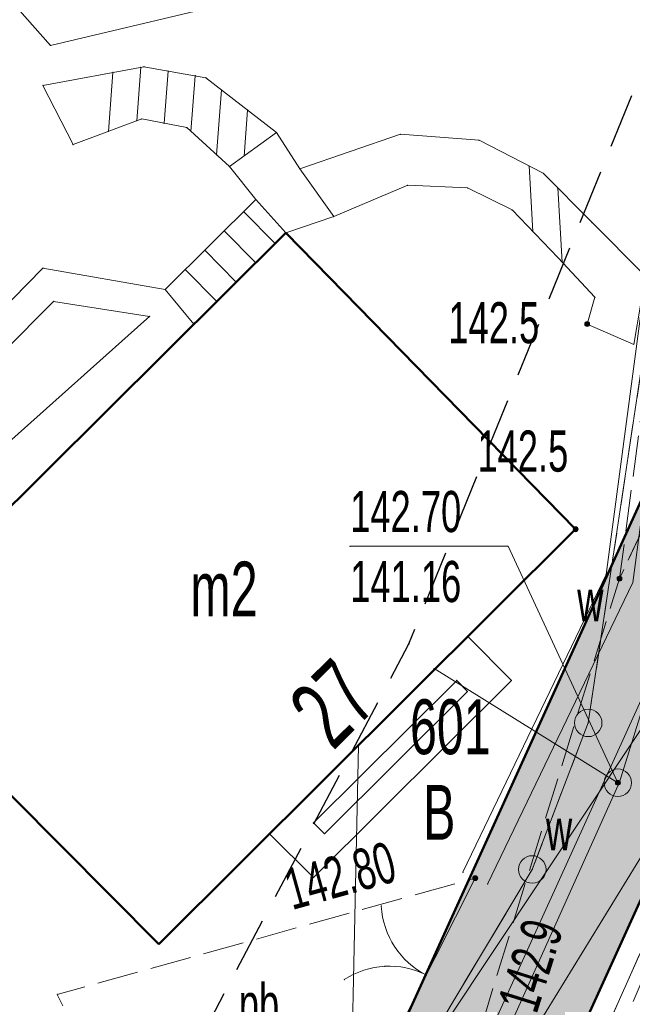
# Model space of a CAD drawing. Extents: x 6456700 to 6518119, y 5963420 to 5980059.
# Tile 197 of 256: x 6512427 to 6512439, y 5966171 to 5966189. Entities that reach past the tile are written whole.
import ezdxf
from ezdxf.enums import TextEntityAlignment as Align

# ---------------------------------------------------------------- set-up
doc = ezdxf.new("R2010")
doc.units = 0
doc.header["$MEASUREMENT"] = 0
for name, pattern in [('L_0_03', [1, 0.5, -0.5]), ('L_0_04', [1.5, 1, -0.5]), ('L_0_52', [1, 0.75, -0.25])]:
    doc.linetypes.add(name, pattern=pattern)
doc.layers.get('0').update_dxf_attribs({"color": 2, "linetype": 'CONTINUOUS', "lineweight": 5})
for name, color, linetype, lineweight in [('18mm Kreska ciągła', 7, 'CONTINUOUS', 18), ('202_punkt_graniczny', 7, 'CONTINUOUS', 18), ('210_oznaczenie_konturu_uzytku_gruntowego', 96, 'CONTINUOUS', 18), ('211_numer_dzialki_ewidencyjnej', 7, 'CONTINUOUS', 18), ('218_kontur_uzytku_gruntowego', 96, 'L_0_03', 18), ('219_dzialka_ewidencyjna', 7, 'CONTINUOUS', 18), ('238_Punkt_adresowy_budynku', 7, 'CONTINUOUS', 18), ('312_budynek_ewidencyjny', 7, 'CONTINUOUS', 18), ('312_oznaczenie_budynku_ewidencyjnego_Atr117', 7, 'CONTINUOUS', 18), ('352_schody', 7, 'CONTINUOUS', 18), ('50mm Kreska ciągła', 7, 'CONTINUOUS', 50), ('9mm Kreska ciągła', 252, 'CONTINUOUS', 9), ('brama', 7, 'CONTINUOUS', 18), ('jezdnia', 7, 'CONTINUOUS', 18), ('komora_podziemna', 7, 'CONTINUOUS', 18), ('komora_podziemna_Atr17', 7, 'CONTINUOUS', 18), ('obszar_utwardzony', 7, 'CONTINUOUS', 18), ('obszar_utwardzony_Atr17', 7, 'CONTINUOUS', 18), ('pikieta_naturalna', 7, 'CONTINUOUS', 18), ('pikieta_naturalna_Atr2', 7, 'CONTINUOUS', 18), ('pikieta_sztuczna', 7, 'CONTINUOUS', 18), ('pikieta_sztuczna_Atr2', 7, 'CONTINUOUS', 18), ('przewod_elektroenergetyczny_niskiego_napiecia', 7, 'CONTINUOUS', 18), ('przewod_elektroenergetyczny_podziemny', 7, 'CONTINUOUS', 18), ('przewod_kanalizacyjny', 7, 'CONTINUOUS', 18), ('przewod_wodociagowy', 7, 'CONTINUOUS', 18), ('rzedna', 7, 'CONTINUOUS', 18), ('rzedna_Atr2', 7, 'CONTINUOUS', 18), ('rzedna_Atr3', 7, 'CONTINUOUS', 18), ('sciana_oporowa__linia_', 7, 'CONTINUOUS', 18), ('taras', 7, 'CONTINUOUS', 18), ('weranda_lub_ganek', 7, 'CONTINUOUS', 18), ('Zakres', 7, 'CONTINUOUS', 18)]:
    doc.layers.add(name, color=color, linetype=linetype, lineweight=lineweight)
doc.styles.get("Standard").update_dxf_attribs({"font": 'txt', "width": 0.75})

# ---------------------------------------------------------------- blocks, each defined once
blk = doc.blocks.new('mdcp_nowa')
at = {"layer": 'pikieta_naturalna', "linetype": 'Continuous', "lineweight": 18, "true_color": 0x000000}
for points in [[(6495168.95, 5982634.585, 1), (6495168.95, 5982634.675, 1)], [(6495168.74, 5982630.845, 1), (6495168.74, 5982630.935, 1)]]:
    blk.add_hatch(color=18, dxfattribs=at).paths.add_polyline_path(points)
at = {"layer": 'pikieta_sztuczna', "linetype": 'Continuous', "lineweight": 18, "true_color": 0x000000}
for points in [[(6495169.54, 5982629.945, 1), (6495169.54, 5982630.035, 1)], [(6495166.91, 5982624.485, 1), (6495166.91, 5982624.575, 1)]]:
    blk.add_hatch(color=18, dxfattribs=at).paths.add_polyline_path(points)
at = {"layer": 'rzedna', "linetype": 'Continuous', "lineweight": 18, "true_color": 0x000000}
blk.add_hatch(color=18, dxfattribs=at).paths.add_polyline_path([(6495169.51, 5982626.225, 1), (6495169.51, 5982626.315, 1)])
at = {"layer": '202_punkt_graniczny', "color": 7, "linetype": 'Continuous', "lineweight": 18}
for centre in [(6495168.97, 5982627.36), (6495167.95, 5982624.69)]:
    blk.add_circle(centre, 0.25, dxfattribs=at)
at = {"layer": '202_punkt_graniczny'}
for p in [(6495168.97, 5982627.36), (6495167.95, 5982624.69)]:
    blk.add_point(p, dxfattribs=at)
at = {"layer": '218_kontur_uzytku_gruntowego', "lineweight": 18, "flags": 128}
for points in [[(6495168.97, 5982627.36), (6495170.9, 5982640.24)], [(6495171.94, 5982627.69), (6495166.96, 5982616.54)], [(6495167.95, 5982624.69), (6495168.97, 5982627.36)], [(6495163.62, 5982617.46), (6495167.95, 5982624.69)]]:
    blk.add_lwpolyline(points, dxfattribs=at)
at = {"layer": '218_kontur_uzytku_gruntowego'}
for p in [(6495168.97, 5982627.36), (6495168.97, 5982627.36), (6495168.97, 5982627.36), (6495168.97, 5982627.36), (6495167.95, 5982624.69), (6495167.95, 5982624.69), (6495167.95, 5982624.69), (6495167.95, 5982624.69)]:
    blk.add_point(p, dxfattribs=at)
at = {"layer": '219_dzialka_ewidencyjna', "color": 3, "linetype": 'Continuous', "lineweight": 18, "flags": 128}
for points in [[(6495168.97, 5982627.36), (6495170.9, 5982640.24)], [(6495171.94, 5982627.69), (6495166.96, 5982616.54)], [(6495167.95, 5982624.69), (6495168.97, 5982627.36)], [(6495163.62, 5982617.46), (6495167.95, 5982624.69)]]:
    blk.add_lwpolyline(points, dxfattribs=at)
at = {"layer": '219_dzialka_ewidencyjna', "color": 3}
for p in [(6495168.97, 5982627.36), (6495168.97, 5982627.36), (6495167.95, 5982624.69), (6495167.95, 5982624.69)]:
    blk.add_point(p, dxfattribs=at)
at = {"layer": '312_budynek_ewidencyjny', "color": 7, "linetype": 'Continuous', "lineweight": 50, "flags": 128}
for points in [[(6495155.81, 5982628.69), (6495163.46, 5982636.29)], [(6495163.46, 5982636.29), (6495168.74, 5982630.89)], [(6495168.74, 5982630.89), (6495161.14, 5982623.33)], [(6495161.14, 5982623.33), (6495155.81, 5982628.69)]]:
    blk.add_lwpolyline(points, dxfattribs=at)
at = {"layer": '312_budynek_ewidencyjny'}
for p in [(6495163.46, 5982636.29), (6495163.46, 5982636.29), (6495168.74, 5982630.89), (6495168.74, 5982630.89), (6495161.14, 5982623.33), (6495161.14, 5982623.33)]:
    blk.add_point(p, dxfattribs=at)
at = {"layer": '352_schody', "color": 7, "linetype": 'Continuous', "lineweight": 18, "flags": 128}
for points in [[(6495162.43, 5982637.5), (6495161.65, 5982638.21), (6495160.83, 5982638.37), (6495159.58, 5982637.9), (6495159.03, 5982638.98), (6495160.87, 5982639.32), (6495162, 5982639.12), (6495163.29, 5982638.12)], [(6495162.91, 5982636.9), (6495162.43, 5982637.5), (6495163.29, 5982638.12), (6495163.71, 5982637.46), (6495164.33, 5982636.59), (6495163.46, 5982636.29)], [(6495168.95, 5982634.63), (6495169.09, 5982635.12), (6495168.42, 5982635.84), (6495167.58, 5982636.71), (6495166.77, 5982637.11), (6495165.68, 5982637.16), (6495164.33, 5982636.59), (6495163.71, 5982637.46), (6495165.55, 5982638.09), (6495166.98, 5982637.98), (6495168.15, 5982637.38), (6495169.04, 5982636.48), (6495169.98, 5982635.54), (6495169.93, 5982635.01), (6495169.8, 5982634.26)], [(6495163.46, 5982636.29), (6495161.78, 5982634.63), (6495161.26, 5982635.26), (6495162.91, 5982636.9)]]:
    blk.add_lwpolyline(points, close=True, dxfattribs=at)
for points in [[(6495160.739, 5982638.336), (6495160.814, 5982639.31)], [(6495160.222, 5982638.141), (6495160.305, 5982639.216)], [(6495161.237, 5982638.291), (6495161.31, 5982639.242)], [(6495161.727, 5982638.14), (6495161.805, 5982639.155)], [(6495162.195, 5982637.714), (6495162.287, 5982638.898)], [(6495162.695, 5982637.691), (6495162.76, 5982638.531)], [(6495167.961, 5982636.315), (6495167.89, 5982637.514)], [(6495168.495, 5982635.759), (6495168.414, 5982637.113)], [(6495163.265, 5982636.097), (6495162.688, 5982636.68)], [(6495162.909, 5982635.746), (6495162.334, 5982636.327)], [(6495162.553, 5982635.394), (6495161.979, 5982635.975)], [(6495162.198, 5982635.043), (6495161.624, 5982635.622)]]:
    blk.add_lwpolyline(points, dxfattribs=at)
at = {"layer": '352_schody'}
for p in [(6495160.814, 5982639.31), (6495160.87, 5982639.32), (6495160.87, 5982639.32), (6495160.305, 5982639.216), (6495161.31, 5982639.242), (6495161.805, 5982639.155), (6495162, 5982639.12), (6495162, 5982639.12), (6495159.03, 5982638.98), (6495159.03, 5982638.98), (6495162.287, 5982638.898), (6495160.83, 5982638.37), (6495160.83, 5982638.37), (6495162.76, 5982638.531), (6495160.739, 5982638.336), (6495161.237, 5982638.291), (6495161.65, 5982638.21), (6495161.65, 5982638.21), (6495160.222, 5982638.141), (6495161.727, 5982638.14), (6495163.29, 5982638.12), (6495163.29, 5982638.12), (6495163.29, 5982638.12), (6495163.29, 5982638.12), (6495165.55, 5982638.09), (6495165.55, 5982638.09), (6495159.58, 5982637.9), (6495159.58, 5982637.9), (6495166.98, 5982637.98), (6495166.98, 5982637.98), (6495162.195, 5982637.714), (6495162.695, 5982637.691), (6495162.43, 5982637.5), (6495162.43, 5982637.5), (6495162.43, 5982637.5), (6495162.43, 5982637.5), (6495163.71, 5982637.46), (6495163.71, 5982637.46), (6495163.71, 5982637.46), (6495163.71, 5982637.46), (6495167.89, 5982637.514), (6495168.15, 5982637.38), (6495168.15, 5982637.38), (6495165.68, 5982637.16), (6495165.68, 5982637.16), (6495166.77, 5982637.11), (6495166.77, 5982637.11), (6495168.414, 5982637.113), (6495162.91, 5982636.9), (6495162.91, 5982636.9), (6495162.91, 5982636.9), (6495162.91, 5982636.9), (6495162.688, 5982636.68), (6495164.33, 5982636.59), (6495164.33, 5982636.59), (6495164.33, 5982636.59), (6495164.33, 5982636.59), (6495167.58, 5982636.71), (6495167.58, 5982636.71), (6495169.04, 5982636.48), (6495169.04, 5982636.48), (6495162.334, 5982636.327), (6495163.46, 5982636.29), (6495163.46, 5982636.29), (6495163.46, 5982636.29), (6495163.46, 5982636.29), (6495167.961, 5982636.315), (6495163.265, 5982636.097), (6495161.979, 5982635.975), (6495162.909, 5982635.746), (6495168.42, 5982635.84), (6495168.42, 5982635.84), (6495168.495, 5982635.759), (6495161.624, 5982635.622), (6495162.553, 5982635.394), (6495161.26, 5982635.26), (6495161.26, 5982635.26), (6495162.198, 5982635.043), (6495169.09, 5982635.12), (6495169.09, 5982635.12), (6495161.78, 5982634.63), (6495161.78, 5982634.63), (6495168.95, 5982634.63), (6495168.95, 5982634.63)]:
    blk.add_point(p, dxfattribs=at)
at = {"layer": 'brama', "color": 7, "linetype": 'Continuous', "lineweight": 18, "flags": 128}
blk.add_lwpolyline([(6495165.13, 5982621), (6495166.91, 5982624.53)], dxfattribs=at)
at = {"layer": 'brama', "color": 7, "linetype": 'Continuous', "lineweight": 18}
for centre, start, end in [((6495166.695, 5982624.104), 183.241, 243.241), ((6495165.345, 5982621.426), 63.241, 123.241)]:
    blk.add_arc(centre, 1.5, start, end, dxfattribs=at)
at = {"layer": 'brama'}
for p in [(6495166.91, 5982624.53), (6495165.198, 5982624.02), (6495165.441, 5982623.282), (6495165.26, 5982622.923), (6495166.02, 5982622.765), (6495166.02, 5982622.765), (6495164.522, 5982622.68)]:
    blk.add_point(p, dxfattribs=at)
at = {"layer": 'jezdnia', "color": 7, "linetype": 'L_0_52', "lineweight": 18, "flags": 128}
blk.add_lwpolyline([(6495195.83, 5982978.97), (6495200.77, 5982990.52), (6495203.76, 5983005.28), (6495200.35, 5983025.82), (6495193.24, 5983036.29), (6495189.14, 5983049.6), (6495185.12, 5983067.8), (6495183.17, 5983077.08), (6495178.19, 5983089.73), (6495174.64, 5983098.86), (6495168.43, 5983115.09), (6495161.55, 5983133.83), (6495154.76, 5983147.58), (6495144.33, 5983166.27), (6495135.54, 5983182.13), (6495131.43, 5983212.99), (6495131.68, 5983233.26), (6495131.46, 5983243.99), (6495128.32, 5983280.81), (6495127.29, 5983298.52), (6495124.19, 5983336.19), (6495123.5, 5983344), (6495121.28, 5983367.92), (6495119.64, 5983396.13), (6495116.73, 5983412.76), (6495117.19, 5983441.35), (6495116.43, 5983457.42), (6495115.48, 5983476.53), (6495115.11, 5983482.62), (6495112.3, 5983484.4), (6495091.45, 5983481.81), (6495091.37, 5983484.19), (6495109.96, 5983486.92), (6495113.25, 5983490.41), (6495113.24, 5983503.43), (6495112.69, 5983521.82), (6495113.13, 5983545.8), (6495113.51, 5983566.95), (6495116.02, 5983585), (6495118.4, 5983609.28), (6495123.42, 5983650.06), (6495131.2, 5983686.54), (6495140.07, 5983719.72), (6495146.41, 5983753.33), (6495149.05, 5983763.24), (6495154.18, 5983776.85), (6495160.67, 5983784.68), (6495175.29, 5983798.4), (6495197.26, 5983816.17), (6495217.4, 5983831.86), (6495238.65, 5983846.53), (6495263.72, 5983869.02), (6495276.39, 5983884.8), (6495285.32, 5983901), (6495289.2, 5983910.41), (6495292.89, 5983924.2), (6495294.78, 5983930.12), (6495299.2, 5983944.93), (6495304.61, 5983964.52), (6495307.5, 5983979.46), (6495307.59, 5983992.22), (6495306.46, 5984009.09), (6495305.69, 5984028.3), (6495305.67, 5984038.17), (6495300.99, 5984057.07), (6495297.28, 5984082.3), (6495291.79, 5984107.54), (6495288.36, 5984130.45), (6495280.64, 5984151.56), (6495274.64, 5984171.22), (6495270.98, 5984181.26), (6495273.99, 5984181.03), (6495276.87, 5984171.8), (6495283.5, 5984152.14), (6495291.35, 5984131.82), (6495294.78, 5984110.77), (6495299.68, 5984081.31), (6495303.27, 5984060.79), (6495332.62, 5984062.58), (6495350.78, 5984065.69), (6495352.73, 5984070.57), (6495357.63, 5984062.1), (6495352.37, 5984062.87), (6495334.16, 5984059.86), (6495303.89, 5984056.79), (6495307.64, 5984045.46), (6495309.06, 5984037.47), (6495310.62, 5984029.01), (6495312.95, 5983997.49), (6495310.44, 5983991.82), (6495310.09, 5983979.31), (6495307.08, 5983963.82), (6495301.68, 5983944.67), (6495295.97, 5983923.79), (6495292.77, 5983913.71), (6495290.13, 5983906.38), (6495284.32, 5983893.37), (6495278.05, 5983883.04), (6495264.46, 5983865.44), (6495239.09, 5983842.69), (6495219.23, 5983829.73), (6495216.93, 5983819.97), (6495223.58, 5983813.84), (6495228.16, 5983809.41), (6495224.21, 5983807.55), (6495214.94, 5983813.05), (6495207.87, 5983817.5), (6495201.24, 5983815.27), (6495178.34, 5983796.41), (6495165.6, 5983786.15), (6495159.73, 5983777.73), (6495154.77, 5983771.17), (6495151.16, 5983759.97), (6495150.26, 5983749.93), (6495142.6, 5983719.51), (6495134.42, 5983684.95), (6495127.4, 5983650.76), (6495120.08, 5983602.2), (6495117.42, 5983578.29), (6495115.94, 5983567.9), (6495115.38, 5983544.13), (6495115.07, 5983520.98), (6495115.65, 5983504.52), (6495116.24, 5983490.91), (6495120.25, 5983487.29), (6495126.33, 5983487.84), (6495143.65, 5983489.58), (6495144.46, 5983486.94), (6495127.88, 5983485.15), (6495121.64, 5983482.36), (6495118.37, 5983476.22), (6495119.55, 5983458.22), (6495119.45, 5983441.1), (6495120.18, 5983413.18), (6495121.99, 5983405.13), (6495126.07, 5983403.29), (6495130.48, 5983403.23), (6495129.73, 5983399.77), (6495124.35, 5983396.96), (6495123.73, 5983368.04), (6495126.63, 5983336.2), (6495129.59, 5983298.85), (6495131.1, 5983280.79), (6495133, 5983262.8), (6495134.25, 5983243.51), (6495134.8, 5983233.03), (6495133.67, 5983213.6), (6495138.07, 5983181.73), (6495146.27, 5983167.62), (6495157.18, 5983147.99), (6495163.68, 5983134.39), (6495170.96, 5983115.51), (6495175.46, 5983104.48), (6495181.17, 5983100.74), (6495199.93, 5983101.55), (6495199.17, 5983099.07), (6495182.34, 5983097.53), (6495180.35, 5983094.32), (6495185.39, 5983081.2), (6495192.07, 5983052.44), (6495195.58, 5983038.04), (6495198.53, 5983033.23), (6495203.76, 5983025.83), (6495206.13, 5983003.89), (6495202.54, 5982989.27), (6495201.18, 5982984.38), (6495199.22, 5982977.33), (6495199.31, 5982965.37), (6495200.17, 5982948.62), (6495203.01, 5982926.24), (6495205.43, 5982907.13), (6495210.02, 5982873.53), (6495214.31, 5982847.66), (6495217.75, 5982836.69), (6495222.16, 5982822), (6495228.36, 5982806.97), (6495230.37, 5982804.25), (6495235.28, 5982800.03), (6495240.12, 5982797.03), (6495226.36, 5982801.25), (6495225.42, 5982799.59), (6495224.16, 5982791.52), (6495222.71, 5982778.54), (6495222.21, 5982760.62), (6495221.26, 5982748.78), (6495217.72, 5982722.5), (6495220.89, 5982699.43), (6495222.63, 5982688.01), (6495226.82, 5982681.43), (6495232.44, 5982678.09), (6495238.57, 5982677.74), (6495238.58, 5982674.2), (6495234.94, 5982674.18), (6495222.7, 5982675.95), (6495211.13, 5982675.67), (6495203.44, 5982672.24), (6495190.56, 5982660.85), (6495183.64, 5982651.87), (6495180.18, 5982645.51), (6495176.56, 5982638.14), (6495173.06, 5982629.9), (6495169.79, 5982622.28), (6495168.95, 5982621.1), (6495167.1, 5982622.09), (6495169.54, 5982629.99), (6495175.88, 5982643.52), (6495181.21, 5982652.88), (6495188.25, 5982661.9), (6495200.25, 5982673.34), (6495211.64, 5982680.53), (6495218.14, 5982692.06), (6495218.39, 5982699.72), (6495215.1, 5982723.62), (6495216.08, 5982729.8), (6495218.41, 5982743.49), (6495220.09, 5982761.04), (6495220.41, 5982779.3), (6495221.74, 5982791.03), (6495222.5, 5982799.07), (6495220.92, 5982803.86), (6495210.51, 5982812.59), (6495206.38, 5982817.94), (6495202.5, 5982823.86), (6495197.41, 5982834.99), (6495191.07, 5982840.79), (6495178.96, 5982851.25), (6495180.72, 5982852.83), (6495192.33, 5982842.82), (6495193.9, 5982841.49), (6495196.29, 5982839.47), (6495200.7, 5982838.43), (6495206.86, 5982825.62), (6495210.11, 5982820.87), (6495214.26, 5982814.71), (6495221.36, 5982809.09), (6495224.36, 5982806.84), (6495223.38, 5982810.9), (6495218.5, 5982823.84), (6495214.57, 5982836.22), (6495211.53, 5982847.15), (6495206.8, 5982872.08), (6495202.64, 5982906.51), (6495199.04, 5982926.21), (6495196.67, 5982948.55), (6495195.68, 5982964.58)], close=True, dxfattribs=at)
at = {"layer": 'jezdnia'}
blk.add_point((6495169.54, 5982629.99), dxfattribs=at)
at = {"layer": 'komora_podziemna', "color": 5, "linetype": 'Continuous', "lineweight": 13}
blk.add_circle((6495169.51, 5982626.27), 0.25, dxfattribs=at)
at = {"layer": 'komora_podziemna'}
blk.add_point((6495169.51, 5982626.27), dxfattribs=at)
at = {"layer": 'obszar_utwardzony', "color": 7, "linetype": 'L_0_52', "lineweight": 18, "flags": 128}
for points in [[(6495170.9, 5982640.23), (6495172.14, 5982641.91), (6495174.99, 5982642.93), (6495175.88, 5982643.52), (6495169.54, 5982629.99)], [(6495165.13, 5982621), (6495160.34, 5982620.27), (6495159.29, 5982622.41), (6495166.91, 5982624.53)]]:
    blk.add_lwpolyline(points, close=True, dxfattribs=at)
at = {"layer": 'obszar_utwardzony'}
for p in [(6495169.54, 5982629.99), (6495166.91, 5982624.53), (6495159.29, 5982622.41)]:
    blk.add_point(p, dxfattribs=at)
at = {"layer": 'pikieta_naturalna', "color": 7, "linetype": 'Continuous', "lineweight": 18}
for centre in [(6495168.95, 5982634.63), (6495168.74, 5982630.89)]:
    blk.add_circle(centre, 0.045, dxfattribs=at)
at = {"layer": 'pikieta_naturalna'}
for p in [(6495168.95, 5982634.63), (6495168.74, 5982630.89)]:
    blk.add_point(p, dxfattribs=at)
at = {"layer": 'pikieta_sztuczna', "color": 7, "linetype": 'Continuous', "lineweight": 18}
for centre in [(6495169.54, 5982629.99), (6495166.91, 5982624.53)]:
    blk.add_circle(centre, 0.045, dxfattribs=at)
at = {"layer": 'pikieta_sztuczna'}
for p in [(6495169.54, 5982629.99), (6495166.91, 5982624.53)]:
    blk.add_point(p, dxfattribs=at)
at = {"layer": 'przewod_elektroenergetyczny_niskiego_napiecia', "color": 1, "linetype": 'Continuous', "lineweight": 18, "flags": 128}
blk.add_lwpolyline([(6495163.87, 5982618.13), (6495186.65, 5982652.39)], dxfattribs=at)
at = {"layer": 'przewod_elektroenergetyczny_podziemny', "color": 1, "linetype": 'Continuous', "lineweight": 18, "flags": 128}
blk.add_lwpolyline([(6495164.03, 5982617.91), (6495164.65, 5982620.7), (6495164.78, 5982626.95)], dxfattribs=at)
at = {"layer": 'przewod_elektroenergetyczny_podziemny'}
blk.add_point((6495164.78, 5982626.95), dxfattribs=at)
at = {"layer": 'przewod_kanalizacyjny', "color": 34, "linetype": 'Continuous', "lineweight": 18, "flags": 128}
blk.add_lwpolyline([(6495170.45, 5982625.77), (6495156.12, 5982602.36), (6495141.15, 5982588.26), (6495113.72, 5982578.32), (6495092.68, 5982569.53), (6495045.09, 5982537.09), (6495021.25, 5982523.09), (6494993.35, 5982504.58), (6494979.31, 5982519.23), (6494973.67, 5982513.49)], dxfattribs=at)
at = {"layer": 'przewod_wodociagowy', "color": 5, "linetype": 'Continuous', "lineweight": 18, "flags": 128}
for points in [[(6495141.74, 5982586.62), (6495142.18, 5982588.3), (6495155.04, 5982602.15), (6495166.84, 5982620.28), (6495169.54, 5982626.28), (6495170.45, 5982629.21), (6495171.51, 5982640.57), (6495178.33, 5982653.56), (6495190.65, 5982666.48), (6495208.75, 5982678.3), (6495220.98, 5982677.43), (6495221.38, 5982677.4)], [(6495182.11, 5982633.11), (6495179.35, 5982636.99), (6495172.6, 5982640.34), (6495168.46, 5982641.91), (6495159.17, 5982639.71), (6495156.83, 5982642.35)], [(6495166.16, 5982628.35), (6495169.51, 5982626.27)]]:
    blk.add_lwpolyline(points, dxfattribs=at)
at = {"layer": 'przewod_wodociagowy'}
for p in [(6495159.17, 5982639.71), (6495166.16, 5982628.35), (6495169.51, 5982626.27), (6495169.54, 5982626.28)]:
    blk.add_point(p, dxfattribs=at)
at = {"layer": 'rzedna', "color": 7, "linetype": 'Continuous', "lineweight": 18}
blk.add_circle((6495169.51, 5982626.27), 0.045, dxfattribs=at)
at = {"layer": 'rzedna'}
blk.add_point((6495169.51, 5982626.27), dxfattribs=at)
at = {"layer": 'rzedna_Atr2', "color": 7, "linetype": 'Continuous', "lineweight": 18, "flags": 128}
blk.add_lwpolyline([(6495169.51, 5982626.27), (6495167.51, 5982630.58), (6495164.63, 5982630.58)], dxfattribs=at)
at = {"layer": 'rzedna_Atr2'}
for p in [(6495164.63, 5982630.58), (6495167.51, 5982630.58), (6495169.51, 5982626.27)]:
    blk.add_point(p, dxfattribs=at)
at = {"layer": 'sciana_oporowa__linia_', "color": 7, "linetype": 'Continuous', "lineweight": 18, "flags": 128}
for points in [[(6495166.685, 5982624.639), (6495169.295, 5982630.063), (6495170.652, 5982640.263)], [(6495167.135, 5982624.422), (6495169.785, 5982629.917), (6495171.148, 5982640.197)]]:
    blk.add_lwpolyline(points, dxfattribs=at)
at = {"layer": 'sciana_oporowa__linia_'}
for p in [(6495169.295, 5982630.063), (6495166.685, 5982624.639), (6495167.135, 5982624.422)]:
    blk.add_point(p, dxfattribs=at)
at = {"layer": 'taras', "color": 7, "linetype": 'Continuous', "lineweight": 18, "flags": 128}
for points in [[(6495157.25, 5982630.11), (6495156.89, 5982631.05), (6495156.81, 5982633.39), (6495159.03, 5982635.65), (6495161.26, 5982635.26), (6495161.78, 5982634.63)], [(6495157.602, 5982631.758), (6495157.394, 5982631.152), (6495157.362, 5982633.175), (6495159.225, 5982635.042), (6495160.974, 5982634.769), (6495160.867, 5982634.674)]]:
    blk.add_lwpolyline(points, close=True, dxfattribs=at)
at = {"layer": 'taras'}
for p in [(6495159.03, 5982635.65), (6495161.26, 5982635.26), (6495159.225, 5982635.042), (6495160.974, 5982634.769), (6495160.867, 5982634.674), (6495161.78, 5982634.63)]:
    blk.add_point(p, dxfattribs=at)
at = {"layer": 'weranda_lub_ganek', "color": 7, "linetype": 'Continuous', "lineweight": 18, "flags": 128}
for points in [[(6495166.77, 5982628.94), (6495167.57, 5982628.13), (6495163.96, 5982624.54), (6495163.16, 5982625.34)], [(6495164.162, 5982625.339), (6495163.961, 5982625.537), (6495166.573, 5982628.134), (6495166.766, 5982627.935)]]:
    blk.add_lwpolyline(points, close=True, dxfattribs=at)
at = {"layer": 'weranda_lub_ganek'}
for p in [(6495166.77, 5982628.94), (6495166.573, 5982628.134), (6495167.57, 5982628.13), (6495166.766, 5982627.935), (6495163.961, 5982625.537), (6495163.16, 5982625.34), (6495164.162, 5982625.339), (6495163.96, 5982624.54)]:
    blk.add_point(p, dxfattribs=at)
at = {"layer": 'Zakres', "linetype": 'L_0_04', "lineweight": 25, "flags": 128}
blk.add_lwpolyline([(6495113.77, 5985050.22), (6495121.12, 5984877.07), (6495125.76, 5984757.87), (6495129.89, 5984649.81), (6495141.08, 5984611.3), (6495145.77, 5984544.53), (6495147.36, 5984487.27), (6495157.22, 5984392.07), (6495162.95, 5984387.45), (6495180.24, 5984384.16), (6495229.5, 5984386.61), (6495251.65, 5984373.41), (6495258.77, 5984357.12), (6495255.44, 5984330.44), (6495250.77, 5984304.39), (6495252.21, 5984282.78), (6495255.46, 5984256.45), (6495254.94, 5984238.25), (6495266.4, 5984211), (6495277.24, 5984182.33), (6495294.2, 5984133.19), (6495300.94, 5984095.37), (6495313.24, 5984037.69), (6495317.44, 5983978.18), (6495300.35, 5983922.18), (6495282.35, 5983883.38), (6495266.21, 5983862.23), (6495242.03, 5983839.67), (6495211.11, 5983816.86), (6495158.26, 5983772.66), (6495130.6, 5983651.16), (6495116.31, 5983543.43), (6495129.51, 5983346.73), (6495134.58, 5983264.71), (6495139.64, 5983186.97), (6495193.25, 5983077.94), (6495199.2, 5983041.97), (6495206.23, 5983026), (6495208.96, 5983004.88), (6495202.27, 5982979.48), (6495202.42, 5982950.13), (6495209.35, 5982897.38), (6495215.97, 5982850.34), (6495228.6, 5982809.97), (6495226.85, 5982778.82), (6495225.04, 5982750.56), (6495220.26, 5982723.37), (6495226.54, 5982679.97), (6495206.06, 5982669.48), (6495192.68, 5982657.71), (6495184.57, 5982648.65), (6495174.78, 5982624.58), (6495164.23, 5982604.61), (6495150.7, 5982588.3), (6495137.69, 5982582.43), (6495118.26, 5982573.75), (6495100.35, 5982558.42), (6495090.36, 5982544.99), (6495075.87, 5982519.06), (6495060.83, 5982499.68), (6495049.41, 5982485.49), (6495035.07, 5982459.7), (6495006.7, 5982406.64), (6494980.89, 5982351.84), (6494944.35, 5982293.29), (6494925.72, 5982250.11), (6494905.2, 5982190.37), (6494898.43, 5982153.5), (6494879.51, 5982063.89), (6494864.14, 5981992.66), (6494816.93, 5981768.61), (6494777.79, 5981577.7), (6494739.84, 5981394.72), (6494718.65, 5981297.89), (6494716.45, 5981237.31), (6494738.62, 5981208.21), (6494776.48, 5981173.06), (6494817.16, 5981137.44), (6494847.63, 5981109.8), (6494877.39, 5981077.08), (6494912.75, 5981030.55), (6494916.06, 5981014.71), (6494903.86, 5980957.01), (6494916.13, 5980953.51), (6494892.32, 5980927.59), (6494850.7, 5980858.8), (6494806.81, 5980779.89), (6494785.1, 5980753.49), (6494715.22, 5980723.29), (6494679.96, 5980686.78), (6494651.35, 5980651.29), (6494549.14, 5980683.24), (6494511.84, 5980659.66), (6494443.61, 5980630.33), (6494428.78, 5980598.6), (6494431.58, 5980579.46), (6494420.56, 5980549.76), (6494416.45, 5980528.2), (6494403.86, 5980507.16), (6494388.89, 5980482.96), (6494365.32, 5980407.99), (6494335.67, 5980315.15), (6494332.29, 5980297.41), (6494335.1, 5980278.18), (6494347.25, 5980254.84), (6494336.79, 5980250.09), (6494300.04, 5980271.34), (6494320.8, 5980301.43), (6494336.81, 5980349.17), (6494344.85, 5980380.92), (6494360.85, 5980437.13), (6494374.18, 5980476.38), (6494386.14, 5980498.84), (6494403.02, 5980528.52), (6494411.33, 5980563.19), (6494420.84, 5980586.25), (6494420.25, 5980601.11), (6494434.95, 5980635.94), (6494446.75, 5980644.99), (6494465.77, 5980647.27), (6494513.02, 5980669.46), (6494507.85, 5980679.68), (6494547.89, 5980705.83), (6494570.06, 5980691.34), (6494636.17, 5980669.05), (6494706.14, 5980756.86), (6494742.78, 5980772.58), (6494798.53, 5980814.27), (6494826.12, 5980867.97), (6494849.57, 5980908.6), (6494845.35, 5980942.01), (6494853.94, 5980970.83), (6494891.08, 5980960.54), (6494890.11, 5980965.73), (6494903.94, 5981025.69), (6494869.98, 5981070.3), (6494770.97, 5981160.58), (6494728.18, 5981200.64), (6494706.13, 5981229.56), (6494707.94, 5981299.75), (6494728.84, 5981398.1), (6494767.06, 5981580.19), (6494806.17, 5981770.55), (6494854.36, 5981994.76), (6494869.73, 5982065.97), (6494888.61, 5982155.44), (6494891.67, 5982173.95), (6494895.82, 5982197.45), (6494916.38, 5982253.72), (6494935.47, 5982297.95), (6494954.97, 5982331.67), (6494972.09, 5982356.64), (6494997.76, 5982411.14), (6495026.29, 5982464.48), (6495041.09, 5982491.09), (6495052.99, 5982505.88), (6495067.51, 5982524.6), (6495081.94, 5982550.43), (6495092.99, 5982565.28), (6495112.86, 5982582.29), (6495133.59, 5982591.55), (6495144.48, 5982596.46), (6495155.87, 5982610.19), (6495165.7, 5982628.8), (6495175.96, 5982654.03), (6495185.62, 5982664.83), (6495200.4, 5982677.82), (6495212.49, 5982688.04), (6495209.64, 5982723.43), (6495215.22, 5982750.57), (6495216.87, 5982779.54), (6495218.31, 5982809.31), (6495206.86, 5982847.92), (6495199.44, 5982894.74), (6495192.11, 5982948.71), (6495190.16, 5982979.24), (6495183.47, 5983075.16), (6495129.79, 5983184.34), (6495124.6, 5983264.07), (6495119.53, 5983346.09), (6495106.27, 5983543.75), (6495120.74, 5983652.9), (6495148.75, 5983779.42), (6495204.15, 5983826.04), (6495273.41, 5983889.36), (6495288.53, 5983927.42), (6495300.83, 5983964.69), (6495303.91, 5983980.14), (6495301.32, 5984039.55), (6495291.1, 5984093.63), (6495284.5, 5984130.67), (6495267.84, 5984178.93), (6495257.12, 5984207.3), (6495244.96, 5984236.19), (6495244.79, 5984255.42), (6495242.25, 5984281.97), (6495240.71, 5984304.95), (6495245.55, 5984331.94), (6495248.51, 5984355.64), (6495243.77, 5984366.47), (6495226.98, 5984376.47), (6495179.54, 5984374.12), (6495158.61, 5984378.09), (6495147.7, 5984386.91), (6495137.38, 5984486.61), (6495135.78, 5984544.04), (6495131.18, 5984609.54), (6495119.95, 5984648.2), (6495115.76, 5984757.49), (6495111.12, 5984876.67), (6495103.73, 5985050.93), (6495109.36, 5985081.73), (6495120.41, 5985085.88)], close=True, dxfattribs=at)
at = {"layer": 'Zakres'}
blk.add_point((6495165.7, 5982628.8), dxfattribs=at)
at = {"layer": '210_oznaczenie_konturu_uzytku_gruntowego', "lineweight": 20, "width": 0.66}
blk.add_text('B', height=1, dxfattribs=at).set_placement((6495165.96, 5982626.23), align=Align.TOP_LEFT)
at = {"layer": '211_numer_dzialki_ewidencyjnej', "color": 7, "lineweight": 20, "width": 0.66}
blk.add_text('601', height=1, dxfattribs=at).set_placement((6495165.72, 5982627.79), align=Align.TOP_LEFT)
at = {"layer": '238_Punkt_adresowy_budynku', "color": 7, "lineweight": 25, "width": 0.66}
blk.add_text('27', height=1.25, rotation=44.8, dxfattribs=at).set_placement((6495163.436, 5982627.727), align=Align.TOP_LEFT)
at = {"layer": '312_oznaczenie_budynku_ewidencyjnego_Atr117', "color": 7, "lineweight": 20, "width": 0.66}
blk.add_text('m2', height=1, dxfattribs=at).set_placement((6495161.717, 5982630.3), align=Align.TOP_LEFT)
at = {"layer": 'komora_podziemna_Atr17', "color": 7, "lineweight": 15, "width": 0.66}
for p in [(6495168.769, 5982629.96), (6495168.199, 5982625.79)]:
    blk.add_text('w', height=0.75, dxfattribs=at).set_placement(p, align=Align.TOP_LEFT)
at = {"layer": 'obszar_utwardzony_Atr17', "color": 7, "lineweight": 15, "width": 0.66}
blk.add_text('pb.', height=0.75, dxfattribs=at).set_placement((6495162.6, 5982622.61), align=Align.TOP_LEFT)
at = {"layer": 'pikieta_naturalna_Atr2', "color": 7, "lineweight": 15, "width": 0.66}
for p in [(6495166.42, 5982635.03), (6495166.95, 5982632.69)]:
    blk.add_text('142.5', height=0.75, dxfattribs=at).set_placement(p, align=Align.TOP_LEFT)
blk.add_text('142.9', height=0.75, rotation=72.6, dxfattribs=at).set_placement((6495167.31, 5982622.26), align=Align.TOP_LEFT)
at = {"layer": 'pikieta_sztuczna_Atr2', "color": 7, "lineweight": 15, "width": 0.66}
blk.add_text('142.80', height=0.75, rotation=15.5, dxfattribs=at).set_placement((6495163.37, 5982624.67), align=Align.TOP_LEFT)
at = {"layer": 'rzedna_Atr2', "color": 7, "lineweight": 15, "width": 0.66}
blk.add_text('142.70', height=0.75, dxfattribs=at).set_placement((6495164.63, 5982631.588), align=Align.TOP_LEFT)
at = {"layer": 'rzedna_Atr3', "color": 7, "lineweight": 15, "width": 0.66}
blk.add_text('141.16', height=0.75, dxfattribs=at).set_placement((6495164.63, 5982630.312), align=Align.TOP_LEFT)

msp = doc.modelspace()

# ---------------------------------------------------------------- block references
at = {"linetype": 'ByBlock'}
msp.add_blockref('mdcp_nowa', (17268.786, -16450.998), dxfattribs=at)

# ---------------------------------------------------------------- next in the draw order: hatches: boundary and pattern name
at = {"layer": '9mm Kreska ciągła'}
h = msp.add_hatch(dxfattribs=at)
h.set_pattern_fill('SAND_AND_LIME', color=4, scale=0.1)
h.set_pattern_definition([(37.5, (6512163.41104, 5965706.02106), (-0.006803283, 0.208096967), [0, -0.16416, 0, -0.1836, 0, -0.1755]), (7.5, (6512163.41104, 5965706.02106), (0.19113588, 0.30479178), [0, -0.08856, 0, -0.14796, 0, -0.0567]), (-32.5, (6512163.2782, 5965706.02106), (0.33632732, 0.00061118), [0, -0.054, 0, -0.1944, 0, -0.2538]), (-42.5, (6512163.2782, 5965706.02106), (0.32466167, 0.09478896), [0, -0.027, 0, -0.12744, 0, -0.1458])])
edge = h.paths.add_edge_path()
edge.add_line((6512494.454, 5966351.121), (6512492.815, 5966327.914))
edge.add_arc((6512641.445, 5966317.419), 149, 175.96099, 178.25385)
edge.add_line((6512492.514, 5966321.96), (6512491.933, 5966302.891))
edge.add_arc((6512440.957, 5966304.445), 51, 348.133, 358.2538, ccw=False)
edge.add_line((6512490.867, 5966293.957), (6512486.741, 5966274.321))
edge.add_arc((6512500.441, 5966271.442), 14, 168.133, 189.6608)
edge.add_line((6512486.64, 5966269.093), (6512490.395, 5966247.035))
edge.add_line((6512490.395, 5966247.035), (6512490.607, 5966245.791))
edge.add_arc((6512474.833, 5966243.106), 16, 357.4133, 369.6608, ccw=False)
edge.add_line((6512490.817, 5966242.384), (6512490.724, 5966240.322))
edge.add_arc((6512474.74, 5966241.044), 16, 304.6947, 357.4133, ccw=False)
edge.add_line((6512483.848, 5966227.889), (6512479.157, 5966224.642))
edge.add_arc((6512563.968, 5966102.134), 149, 124.69475, 128.17467)
edge.add_line((6512471.877, 5966219.268), (6512459.798, 5966209.771))
edge.add_arc((6512468.451, 5966198.766), 14, 128.1747, 146.5283)
edge.add_line((6512456.773, 5966206.487), (6512454.137, 5966202.499))
edge.add_arc((6512536.718, 5966147.898), 99, 146.52826, 150.19331)
edge.add_line((6512450.815, 5966197.109), (6512447.264, 5966190.909))
edge.add_arc((6512533.167, 5966141.699), 99, 150.19331, 155.56334)
edge.add_line((6512443.035, 5966182.654), (6512432.867, 5966160.275))
edge.add_arc((6512409.196, 5966171.031), 26, 321.1758, 335.5633, ccw=False)
edge.add_line((6512429.452, 5966154.731), (6512421.621, 5966145))
edge.add_arc((6512409.156, 5966155.031), 16, 309.5931, 321.1758, ccw=False)
edge.add_line((6512419.353, 5966142.701), (6512410.592, 5966135.455))
edge.add_arc((6512400.395, 5966147.785), 16, 291.7201, 309.5931, ccw=False)
edge.add_line((6512406.316, 5966132.921), (6512399.28, 5966130.118))
edge.add_arc((6512417.414, 5966084.597), 49, 111.7201, 118.6787)
edge.add_line((6512393.899, 5966127.586), (6512378.766, 5966119.308))
edge.add_arc((6512390.283, 5966098.252), 24, 118.6787, 130.9764)
edge.add_line((6512374.545, 5966116.372), (6512369.458, 5966111.954))
edge.add_arc((6512385.196, 5966093.834), 24, 130.9764, 144.2474)
edge.add_line((6512365.719, 5966107.857), (6512360.498, 5966100.604))
edge.add_arc((6512392.148, 5966077.817), 39, 144.2474, 151.7186)
edge.add_line((6512357.804, 5966096.296), (6512346.179, 5966074.69))
edge.add_arc((6512310.073, 5966094.116), 41, 323.54, 331.7186, ccw=False)
edge.add_line((6512343.048, 5966069.751), (6512332.977, 5966056.12))
edge.add_arc((6512291.959, 5966086.427), 51, 314.8687, 323.54, ccw=False)
edge.add_line((6512327.939, 5966050.283), (6512325.436, 5966047.791))
edge.add_arc((6512381.169, 5965991.802), 79, 134.86874, 142.03498)
edge.add_line((6512318.887, 5966040.401), (6512317.812, 5966039.024))
edge.add_arc((6512348.559, 5966015.032), 39, 142.035, 151.9019)
edge.add_line((6512314.155, 5966033.4), (6512307.014, 5966020.024))
edge.add_arc((6512085.596, 5966138.241), 251, 330.1315, 331.90193, ccw=False)
edge.add_line((6512303.256, 5966013.24), (6512293.172, 5965995.681))
edge.add_arc((6512509.097, 5965871.676), 249, 150.1315, 153.31422)
edge.add_line((6512286.62, 5965983.501), (6512270.802, 5965952.031))
edge.add_arc((6512493.279, 5965840.205), 249, 153.31422, 155.41165)
edge.add_line((6512266.858, 5965943.813), (6512249.846, 5965906.636))
edge.add_arc((6512203.471, 5965927.857), 51, 325.4005, 335.4117, ccw=False)
edge.add_line((6512245.451, 5965898.897), (6512232.463, 5965880.07))
edge.add_arc((6512313.954, 5965823.854), 99, 145.40047, 150.15364)
edge.add_line((6512228.085, 5965873.124), (6512213.877, 5965848.362))
edge.add_arc((6512299.746, 5965799.092), 99, 150.15364, 156.12969)
edge.add_line((6512209.214, 5965839.154), (6512198.858, 5965815.752))
edge.add_arc((6512518.006, 5965674.523), 349, 156.12969, 156.8073)
edge.add_line((6512197.211, 5965811.968), (6512194.929, 5965806.643))
edge.add_arc((6512331.888, 5965747.963), 149, 156.8073, 160.58951)
edge.add_line((6512191.357, 5965797.481), (6512178.615, 5965761.319))
edge.add_arc((6511941.881, 5965844.735), 251, 339.22463, 340.58951, ccw=False)
edge.add_line((6512176.561, 5965755.704), (6512169.456, 5965736.976))
edge.add_arc((6512195.168, 5965727.222), 27.5, 159.2246, 216.7393)
edge.add_line((6512173.13, 5965710.772), (6512174.444, 5965709.012))
edge.add_line((6512174.444, 5965709.012), (6512170.437, 5965706.021))
edge.add_line((6512170.437, 5965706.021), (6512164.212, 5965719.71))
edge.add_arc((6512161.212, 5965719.741), 3, 359.4073, 370.8714)
edge.add_arc((6512205.039, 5965728.159), 41.628, 165.2606, 190.8714, ccw=False)
edge.add_line((6512164.781, 5965738.75), (6512171.886, 5965757.477))
edge.add_arc((6511941.881, 5965844.735), 246, 339.22463, 340.58951)
edge.add_line((6512173.899, 5965762.981), (6512186.641, 5965799.143))
edge.add_arc((6512331.888, 5965747.963), 154, 156.8073, 160.58951, ccw=False)
edge.add_line((6512190.333, 5965808.612), (6512192.615, 5965813.937))
edge.add_arc((6512518.006, 5965674.523), 354, 156.12969, 156.8073, ccw=False)
edge.add_line((6512194.286, 5965817.775), (6512204.642, 5965841.178))
edge.add_arc((6512299.746, 5965799.092), 104, 150.15364, 156.12969, ccw=False)
edge.add_line((6512209.541, 5965850.851), (6512223.749, 5965875.613))
edge.add_arc((6512313.954, 5965823.854), 104, 145.40047, 150.15364, ccw=False)
edge.add_line((6512228.348, 5965882.91), (6512241.335, 5965901.737))
edge.add_arc((6512203.471, 5965927.857), 46, 325.4005, 335.4117)
edge.add_line((6512245.3, 5965908.717), (6512262.312, 5965945.894))
edge.add_arc((6512493.279, 5965840.205), 254, 153.31422, 155.41165, ccw=False)
edge.add_line((6512266.334, 5965954.276), (6512282.153, 5965985.747))
edge.add_arc((6512509.097, 5965871.676), 254, 150.1315, 153.31422, ccw=False)
edge.add_line((6512288.836, 5965998.171), (6512298.92, 5966015.73))
edge.add_arc((6512085.596, 5966138.241), 246, 330.1315, 331.90193)
edge.add_line((6512302.603, 5966022.379), (6512309.745, 5966035.755))
edge.add_arc((6512348.559, 5966015.032), 44, 142.035, 151.9019, ccw=False)
edge.add_line((6512313.87, 5966042.1), (6512314.945, 5966043.477))
edge.add_arc((6512381.169, 5965991.802), 84, 134.86874, 142.03498, ccw=False)
edge.add_line((6512321.909, 5966051.335), (6512324.411, 5966053.826))
edge.add_arc((6512291.959, 5966086.427), 46, 314.8687, 323.54)
edge.add_line((6512328.955, 5966059.091), (6512339.027, 5966072.722))
edge.add_arc((6512310.073, 5966094.116), 36, 323.54, 331.7186)
edge.add_line((6512341.776, 5966077.059), (6512353.4, 5966098.665))
edge.add_arc((6512392.148, 5966077.817), 44, 144.2474, 151.7186, ccw=False)
edge.add_line((6512356.44, 5966103.526), (6512361.662, 5966110.778))
edge.add_arc((6512385.196, 5966093.834), 29, 130.9764, 144.2474, ccw=False)
edge.add_line((6512366.18, 5966115.728), (6512371.267, 5966120.147))
edge.add_arc((6512390.283, 5966098.252), 29, 118.6787, 130.9764, ccw=False)
edge.add_line((6512376.366, 5966123.695), (6512391.499, 5966131.972))
edge.add_arc((6512417.414, 5966084.597), 54, 111.7201, 118.6787, ccw=False)
edge.add_line((6512397.43, 5966134.763), (6512404.466, 5966137.566))
edge.add_arc((6512400.395, 5966147.785), 11, 291.7201, 309.5931)
edge.add_line((6512407.405, 5966139.308), (6512409.544, 5966141.077))
edge.add_line((6512409.544, 5966141.077), (6512412.36, 5966140.811))
edge.add_line((6512412.36, 5966140.811), (6512417.441, 5966145.013))
edge.add_arc((6512409.156, 5966155.031), 13, 309.5931, 321.1758)
edge.add_line((6512419.284, 5966146.881), (6512427.115, 5966156.612))
edge.add_arc((6512409.196, 5966171.031), 23, 321.1758, 335.5633)
edge.add_line((6512430.135, 5966161.516), (6512434.645, 5966171.44))
edge.add_line((6512434.645, 5966171.44), (6512440.928, 5966185.268))
edge.add_line((6512440.928, 5966185.268), (6512439.963, 5966187.841))
edge.add_arc((6512668.213, 5966069.673), 257.025, 151.22581, 152.62894, ccw=False)
edge.add_line((6512442.925, 5966193.394), (6512446.477, 5966199.594))
edge.add_arc((6512536.718, 5966147.898), 104, 146.52826, 150.19331, ccw=False)
edge.add_line((6512449.966, 5966205.257), (6512452.602, 5966209.244))
edge.add_arc((6512468.451, 5966198.766), 19, 128.1747, 146.5283, ccw=False)
edge.add_line((6512456.708, 5966213.702), (6512468.787, 5966223.198))
edge.add_arc((6512563.968, 5966102.134), 154, 124.69475, 128.17467, ccw=False)
edge.add_line((6512476.311, 5966228.753), (6512481.002, 5966232))
edge.add_arc((6512474.74, 5966241.044), 11, 304.6947, 357.4133)
edge.add_line((6512485.729, 5966240.548), (6512485.822, 5966242.609))
edge.add_arc((6512474.833, 5966243.106), 11, 357.4133, 369.6608)
edge.add_line((6512485.677, 5966244.952), (6512485.4, 5966246.584))
edge.add_line((6512485.4, 5966246.584), (6512485.465, 5966247.035))
edge.add_line((6512485.465, 5966247.035), (6512481.305, 5966271.715))
edge.add_line((6512481.305, 5966271.715), (6512486.925, 5966298.805))
edge.add_line((6512486.925, 5966298.805), (6512487.695, 5966325.335))
edge.add_line((6512487.695, 5966325.335), (6512488.895, 5966340.485))
edge.add_line((6512488.895, 5966340.485), (6512488.714, 5966340.814))
edge.add_line((6512488.714, 5966340.814), (6512489.699, 5966354.77))
edge.add_line((6512489.699, 5966354.77), (6512494.454, 5966351.121))

# ---------------------------------------------------------------- next in the draw order: linework, layer by layer
at = {"layer": '18mm Kreska ciągła', "color": 4, "ltscale": 0.1}
msp.add_lwpolyline([(6512413.316, 5966139.655), (6512418.397, 5966143.857, 0.050582), (6512420.452, 5966145.94), (6512428.283, 5966155.671, 0.06286), (6512431.501, 5966160.896), (6512436.01, 5966170.82), (6512442.285, 5966184.628)], format="xyb", dxfattribs=at)
at = {"layer": '50mm Kreska ciągła', "color": 5, "ltscale": 0.1}
for points in [[(6512397.43, 5966134.763), (6512404.466, 5966137.566, 0.078144), (6512407.405, 5966139.308), (6512409.544, 5966141.077), (6512412.36, 5966140.811), (6512417.441, 5966145.013, 0.050582), (6512419.284, 5966146.881), (6512427.115, 5966156.612, 0.06286), (6512430.135, 5966161.516), (6512434.645, 5966171.44), (6512440.928, 5966185.268), (6512439.963, 5966187.841, -0.006122), (6512442.925, 5966193.394), (6512446.477, 5966199.594, -0.015993), (6512449.966, 5966205.257), (6512452.602, 5966209.244, -0.080254), (6512456.708, 5966213.702), (6512468.787, 5966223.198, -0.015185), (6512476.311, 5966228.753)], [(6512479.157, 5966224.642, 0.015185), (6512471.877, 5966219.268), (6512459.798, 5966209.771, 0.080254), (6512456.773, 5966206.487), (6512454.137, 5966202.499, 0.015993), (6512450.815, 5966197.109), (6512447.264, 5966190.909, 0.023435), (6512443.035, 5966182.654), (6512432.867, 5966160.275, -0.06286), (6512429.452, 5966154.731), (6512421.621, 5966145, -0.050582), (6512419.353, 5966142.701), (6512410.592, 5966135.455, -0.078144), (6512406.316, 5966132.921), (6512399.28, 5966130.118, 0.030372), (6512393.899, 5966127.586), (6512378.766, 5966119.308, 0.053711), (6512374.545, 5966116.372), (6512369.458, 5966111.954, 0.05797), (6512365.719, 5966107.857), (6512360.498, 5966100.604, 0.032611)]]:
    msp.add_lwpolyline(points, format="xyb", dxfattribs=at)

doc.saveas('drawing.dxf')
